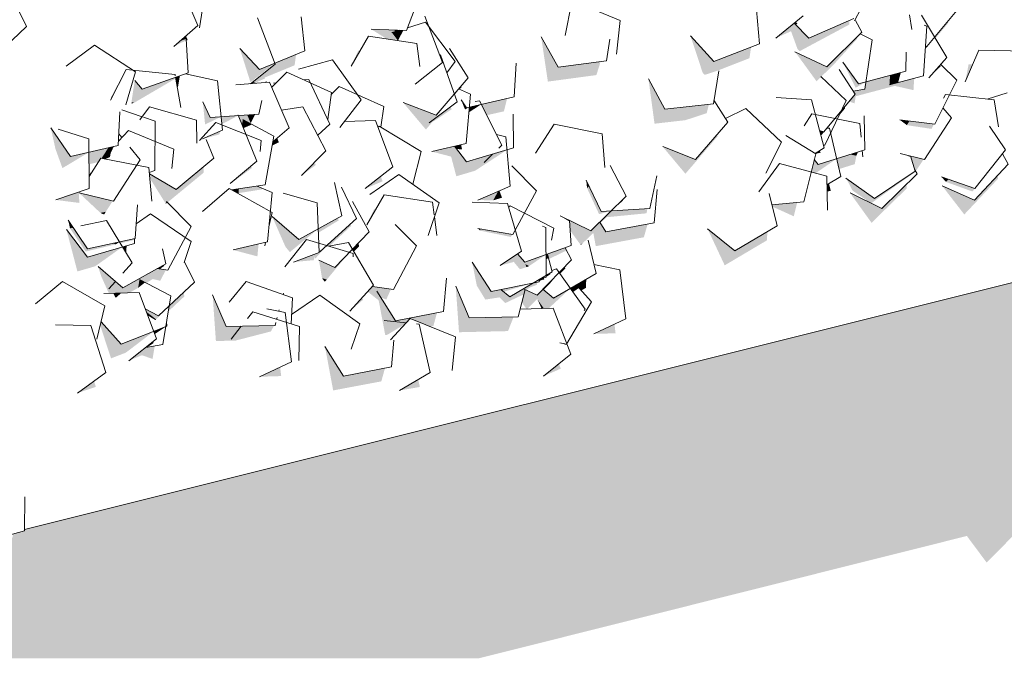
# Model space of a CAD drawing. Header units: millimetres. Extents: x 7522813 to 7573737, y -9734 to 10800.
# Tile 14 of 71: x 7529962 to 7531713, y 0 to 1136. Entities that reach past the tile are written whole.
import ezdxf

# ---------------------------------------------------------------- set-up
doc = ezdxf.new("R2010")
doc.units = ezdxf.units.MM
doc.header["$MEASUREMENT"] = 0
for name, color, linetype in [('Nowe_130-Z Teren otaczajacy', 7, 'Continuous'), ('Nowe_2025-10-27 Żywopłot', 7, 'Continuous'), ('Nowe_280-A Dachy Powłoki', 7, 'Continuous')]:
    doc.layers.add(name, color=color, linetype=linetype)
for name, color, linetype, lineweight, true_color in [('Nowe_130-Z Teren otaczajacy_Nr_pióra__81', 7, 'Continuous', 13, 0x6a6a6a), ('Nowe_2025-10-27 Żywopłot_Nr_pióra__81', 7, 'Continuous', 13, 0x6a6a6a), ('Nowe_2025-10-27 Żywopłot_Nr_pióra__82', 7, 'Continuous', 13, 0xaaaaaa), ('Nowe_280-A Dachy Powłoki_Nr_pióra__61', 7, 'Continuous', 13, 0x6a6a6a), ('Nowe_280-A Dachy Powłoki_Nr_pióra__81', 7, 'Continuous', 13, 0x6a6a6a)]:
    doc.layers.add(name, color=color, linetype=linetype, lineweight=lineweight, true_color=true_color)

# ---------------------------------------------------------------- blocks, each defined once
blk = doc.blocks.new('ElemPrzekroju_29', base_point=(6982742.1, 0))
at = {"layer": 'Nowe_130-Z Teren otaczajacy_Nr_pióra__81', "linetype": 'Continuous', "lineweight": 0, "true_color": 0x1a1a1a}
blk.add_hatch(color=250, dxfattribs=at).paths.add_polyline_path([(7529839.7, 196.5), (7529053.7, 0), (7530778.5, 0), (7531646.5, 217.6), (7531681.6, 170.4), (7531743.4, 232.6), (7531742.2, 241.6), (7532774.3, 500.3), (7532812.4, 486), (7532817, 511), (7532874.5, 525.4), (7532878.9, 513.4), (7532949.6, 544.2), (7533984.1, 803.6), (7534017.3, 781), (7534032.2, 815.6), (7536135.5, 1342.9), (7536160.3, 1326.8), (7536170.2, 1351.2), (7536254.7, 1354.3), (7536262.7, 1374.8), (7536418.8, 1413.9), (7536418.8, 1841.3), (7534408.6, 1338.7), (7534403.8, 1327.7), (7534373.9, 1330), (7533200.2, 1036.6), (7533199.7, 1033.7), (7533172.9, 1029.8), (7533168.7, 1028.7), (7533164.1, 1024.9), (7533161, 1026.8), (7532115.8, 765.5), (7532069.6, 719), (7532020.8, 741.8), (7529970.7, 229.2), (7529970.7, 226.9), (7529950.7, 221.3), (7529937.2, 174.9), (7529849.2, 172)])
blk = doc.blocks.new('ElemPrzekroju_77', base_point=(6982742.1, 0))
at = {"layer": 'Nowe_280-A Dachy Powłoki_Nr_pióra__81', "linetype": 'Continuous', "lineweight": 0, "true_color": 0x1a1a1a}
for points in [[(7531339.5, 1129.8), (7531306.6, 1103.2), (7531333.8, 1115.4), (7531345.4, 1083.5), (7531365.5, 1103.4)], [(7531612.8, 1133.4), (7531589.1, 1105), (7531590.4, 1102.7), (7531613.5, 1130.2)], [(7530247.2, 1098.1), (7530258, 1101.9), (7530258.2, 1098.4), (7530260.8, 1099.7), (7530257.6, 1107.1)], [(7530628.4, 1117.5), (7530587, 1119), (7530615.1, 1101.5), (7530634.6, 1098.5), (7530634.7, 1098.7), (7530624, 1112.9), (7530629.5, 1114.6)], [(7530919.4, 1051.3), (7530889.4, 1105.3), (7530901.3, 1025.8), (7530987.6, 1037.4), (7530995.2, 1061.5)], [(7531154.9, 1107.4), (7531176.5, 1041.9), (7531201.8, 1044.8), (7531259.8, 1067.4), (7531262.7, 1087), (7531196.6, 1061.3)], [(7530416.3, 1057), (7530375.4, 1024.2), (7530383, 1024.7), (7530398.2, 1031.4), (7530397.6, 1032.9), (7530450.9, 1054.8), (7530453.5, 1074), (7530415.7, 1058.4)], [(7530564.2, 1081), (7530551.2, 1053.2), (7530567.1, 1080.5)], [(7531397.3, 1051.9), (7531340.8, 1079), (7531379.2, 1026.3), (7531385.6, 1032.6), (7531386.5, 1034.6), (7531387.1, 1034.1), (7531411.5, 1058.2), (7531412.9, 1067.3)], [(7531643.6, 1025.3), (7531656.7, 1056.2), (7531649.5, 1056.3)], [(7530239.1, 1033.6), (7530242.3, 1015.6), (7530243.5, 1016), (7530246.9, 1036.4)], [(7531436.9, 990.4), (7531446.8, 987.1), (7531448.7, 999.7), (7531518.2, 1018.2), (7531551.5, 1010.6), (7531552.9, 1031.9), (7531508.8, 1020.3), (7531509.9, 1036.8), (7531466.8, 1025.3), (7531464.9, 1012.6), (7531444.4, 1009), (7531447.9, 1003.7)], [(7530665.7, 1021.3), (7530665.3, 1021), (7530665.7, 1021.2)], [(7531109.1, 976.5), (7531080.2, 1030.9), (7531091, 950.9), (7531146, 957.2), (7531168.4, 983.2)], [(7530123.2, 992.9), (7530127, 1000.1), (7530126, 1000.8)], [(7530166, 988.4), (7530160.7, 989), (7530161.4, 986.8)], [(7530682.5, 973.7), (7530643.9, 988.6), (7530684.4, 940.5), (7530696.7, 954.9), (7530699.8, 956.1), (7530700.2, 960), (7530690.1, 952.3)], [(7530828.9, 995.7), (7530782.8, 985.4), (7530792.6, 966), (7530823.2, 972.9)], [(7531419.4, 965.5), (7531429.8, 978.1), (7531429.2, 981.2), (7531423.7, 974.5)], [(7530366.7, 966.4), (7530350.6, 965.3), (7530357.2, 949.3), (7530358.9, 958.4), (7530372.7, 951), (7530372.9, 951.6)], [(7530534.3, 947.8), (7530531.3, 943.9), (7530534.4, 947.6)], [(7531544.5, 955.6), (7531527.1, 957.9), (7531539.7, 948.3)], [(7530025.3, 931.7), (7530017.3, 943.3), (7530025.5, 906.3)], [(7530492.2, 930.3), (7530495.3, 924.5), (7530495.6, 924.7), (7530492.7, 930.8)], [(7531164, 887.5), (7531105.5, 910.1), (7531145.9, 861.9), (7531203.1, 928.3), (7531202.4, 932.1)], [(7530412.3, 918.9), (7530411.1, 911.9), (7530422.9, 918), (7530419.8, 925.3)], [(7530694.9, 901.3), (7530729.2, 892.4), (7530738.5, 857.4), (7530772, 867.3), (7530771.1, 877.3), (7530766.7, 886), (7530756.5, 882.9), (7530735.1, 910.8)], [(7530894.7, 924.7), (7530879.2, 898.3), (7530896.1, 924.4)], [(7530119.7, 908.2), (7530085.2, 900.1), (7530085.4, 878.8), (7530101.9, 882.7), (7530106.2, 889.5), (7530107.4, 889.2)], [(7531438.6, 896.2), (7531414.9, 888.7), (7531419.3, 870.3), (7531447.1, 879), (7531450, 894)], [(7531546.2, 893.6), (7531553.9, 869), (7531555.4, 866), (7531569.7, 887.8)], [(7530462.9, 858.7), (7530488.6, 877.4), (7530486.1, 882.1)], [(7530085.6, 859.4), (7530085.6, 856.8), (7530089.9, 863.6), (7530088.1, 863.9)], [(7530197.9, 858.7), (7530192.8, 860.8), (7530193.4, 854), (7530221.5, 809), (7530223.2, 812.3), (7530224.7, 810.7), (7530289.4, 864), (7530288.7, 874.1), (7530240, 833.9)], [(7531660, 815.1), (7531602.6, 840.3), (7531641.9, 789.5), (7531702.1, 853.2), (7531701.3, 858.7)], [(7530336.1, 844.3), (7530338.7, 845.6), (7530338.9, 846.7)], [(7530576.5, 835.4), (7530607.4, 848.5), (7530604.1, 857.2)], [(7530974.6, 839.9), (7530969.6, 850.5), (7530971, 836.3)], [(7531397.6, 841.9), (7531397.8, 830.2), (7531404.4, 831.5), (7531401.3, 844.2)], [(7531451.3, 840), (7531431.5, 854.3), (7531443.1, 832.1)], [(7531495, 800.3), (7531438.7, 827.7), (7531463.1, 794), (7531464.1, 792.1), (7531464.3, 792.2), (7531477, 774.7), (7531539.7, 835.9), (7531538.8, 842.9)], [(7531601.1, 856.5), (7531609.3, 847.4), (7531613.8, 852.1)], [(7530067.6, 829.4), (7530026.4, 815.3), (7530067.8, 810)], [(7530127.4, 813.3), (7530067.7, 827.7), (7530105.6, 792.2), (7530115.1, 794.3)], [(7530351.8, 835.1), (7530338.8, 833.2), (7530345.4, 829.5), (7530351.1, 827.4)], [(7530384.7, 840), (7530384.2, 839.9), (7530384.7, 839.8)], [(7530812.8, 830.7), (7530776.6, 815.1), (7530804.1, 814.6)], [(7531299.6, 806.8), (7531300.4, 803.5), (7531338.7, 786.2), (7531344.7, 810.7)], [(7530592.2, 798.9), (7530579.4, 771), (7530595.2, 798.4)], [(7530057, 766.5), (7530048.3, 779.6), (7530051.4, 764.8), (7530055.2, 765.9), (7530055.1, 766.2)], [(7530411, 785.8), (7530434.7, 731.9), (7530433.2, 766.6)], [(7530939.7, 778.9), (7530940.8, 761.1), (7530959.1, 736), (7530963.7, 738.7), (7530982.1, 756.7), (7530986.5, 733.1), (7531072.1, 748.9), (7531078.7, 772.3), (7531004.6, 758.6), (7530993.8, 776), (7530978, 760.4)], [(7530045, 763), (7530064.6, 688.1), (7530096.2, 697.3), (7530085.9, 714.6), (7530082.7, 713.6)], [(7530776.8, 764.3), (7530781.6, 760.5), (7530780.6, 763.7)], [(7531233.9, 724.6), (7531185.4, 763.9), (7531215.8, 699), (7531291, 743.5), (7531291.6, 758.7)], [(7530341.6, 726.3), (7530384.7, 714.9), (7530386.8, 736.8)], [(7530564.6, 738.8), (7530553.9, 727.7), (7530556.4, 723.4), (7530565.5, 732.7)], [(7530144.7, 731.8), (7530147.4, 727.3), (7530151.8, 729.7), (7530152.2, 731.8), (7530152.8, 734.1)], [(7530766.7, 704.4), (7530774.9, 663), (7530793.1, 663.4)], [(7530120.3, 657), (7530107.5, 678.3), (7530120.7, 648.9), (7530156.6, 650), (7530172.6, 658.9), (7530175, 673.8), (7530185.6, 668.4), (7530211.4, 692.4), (7530206.3, 693.2), (7530145.6, 659.2), (7530132.3, 670.5)], [(7530436, 700), (7530436.7, 699.9), (7530437, 700.4)], [(7530508.1, 673.6), (7530499.7, 676.2), (7530504.5, 669.8)], [(7530969.6, 674.5), (7530951.9, 664.2), (7530960.9, 654.3), (7530969, 659)], [(7530226.1, 616.8), (7530254.7, 643.6), (7530253.8, 651.5), (7530227.7, 627.1)], [(7530589.2, 661.5), (7530580.7, 652.3), (7530600.4, 636.7), (7530612.1, 574.8), (7530615.8, 575.5), (7530610.1, 601), (7530649.3, 596.8), (7530656.3, 604.4), (7530692.1, 590.1), (7530697.7, 591.1), (7530704.1, 614.5), (7530630.2, 600.4), (7530597.3, 652.8), (7530619.3, 657)], [(7530737.4, 662.2), (7530743.3, 580), (7530830.4, 582), (7530840.5, 607.4), (7530761.4, 605.6)], [(7530861, 655.9), (7530855, 632.6), (7530863.4, 621.4), (7530864.7, 621.4), (7530882.1, 639.1), (7530874.6, 649.6)], [(7530305.1, 646.5), (7530310.9, 564.4), (7530345.7, 565.1), (7530337.9, 567.5), (7530356.1, 590.5), (7530329, 589.9)], [(7530570.8, 641.6), (7530548.9, 617.7), (7530572.9, 637.9)], [(7530894.1, 622.4), (7530882.8, 638.2), (7530890.1, 622.3)], [(7530106.8, 598.7), (7530105.2, 592), (7530124.4, 533.5), (7530150.8, 543.7), (7530144.7, 559.9), (7530142.5, 559)], [(7530983, 577.1), (7531021.7, 578.1), (7531019.8, 594.3)], [(7530186.4, 553.1), (7530156.2, 529.4), (7530179.3, 539.1), (7530198.3, 532.5), (7530202.1, 555.7)], [(7530504.9, 554.5), (7530519.5, 476.5), (7530605.1, 492.6), (7530611.6, 516), (7530537.6, 502.1)], [(7530388.5, 500.8), (7530427.1, 502), (7530425, 518.1)], [(7530893.5, 501.8), (7530924.2, 515.2), (7530921, 523.7)], [(7530064.7, 471.9), (7530097.4, 482.8), (7530094.1, 493)], [(7530637.7, 476.5), (7530673.6, 482.6), (7530670.7, 495.9)]]:
    blk.add_hatch(color=250, dxfattribs=at).paths.add_polyline_path(points)
at = {"layer": 'Nowe_280-A Dachy Powłoki_Nr_pióra__61', "color": 251, "linetype": 'Continuous', "lineweight": 13, "true_color": 0x6a6a6a}
blk.add_line((7532020.8, 741.8), (7529970.7, 229.2), dxfattribs=at)
blk = doc.blocks.new('ElemPrzekroju_358', base_point=(6982742.1, 0))
at = {"layer": 'Nowe_2025-10-27 Żywopłot_Nr_pióra__81', "linetype": 'Continuous', "lineweight": 0, "true_color": 0x1a1a1a}
for points in [[(7531342.1, 1131.9), (7531339.5, 1129.8), (7531342.1, 1127.2), (7531345.4, 1128.7)], [(7531345.4, 1083.5), (7531349.1, 1079.9), (7531437.7, 1127.4), (7531437.2, 1134.7), (7531365.6, 1103.2), (7531365.5, 1103.4)], [(7531446.4, 1133.7), (7531447.7, 1136.1), (7531447.4, 1136.7)], [(7531412.9, 1067.3), (7531411.5, 1058.2), (7531451.6, 1102.2), (7531450.8, 1104.8)], [(7531573.1, 1089.3), (7531572.7, 1083.8), (7531589.1, 1105), (7531575.3, 1088.5)], [(7531425.9, 1060.2), (7531448.9, 1014.9), (7531466.8, 1025.3), (7531453.8, 1021.8)], [(7531578.6, 1032.3), (7531599.8, 1052.8), (7531597.9, 1053.9)], [(7531176.5, 1041.9), (7531180, 1037.7), (7531201.8, 1044.8)], [(7531386.5, 1034.6), (7531385.6, 1032.6), (7531387, 1034.1)], [(7531508.8, 1020.3), (7531522.1, 1023.8), (7531524.6, 1025.3), (7531529, 1041.9), (7531509.9, 1036.8)], [(7531604.9, 996.6), (7531606.7, 1000), (7531606, 999.8)], [(7531146, 957.2), (7531183.8, 969.6), (7531187.8, 985.4), (7531168.4, 983.2)], [(7531357.4, 947.2), (7531368.3, 964.3), (7531367.9, 964.2)], [(7531423.7, 974.5), (7531411.8, 960.3), (7531412, 960.2)], [(7531397.6, 943.2), (7531398.1, 943.1), (7531408, 955.3), (7531407.5, 955)], [(7531407.5, 955), (7531408, 955.3), (7531411.8, 960.3)], [(7531544.5, 955.6), (7531539.7, 948.3), (7531583.7, 941.7), (7531587.7, 950)], [(7531384.5, 938.9), (7531385.4, 935.6), (7531391.5, 935), (7531397.8, 943.1), (7531397.6, 943.2), (7531391.9, 936.2)], [(7531385.4, 935.6), (7531386.6, 930.9), (7531387.8, 930.5), (7531391.5, 935)], [(7531392.6, 912.8), (7531391.3, 913), (7531391.7, 911.3)], [(7531376.9, 897.9), (7531377.8, 897.4), (7531377.7, 897.3), (7531386.7, 899.6), (7531384.4, 902.7)], [(7531386.7, 904.1), (7531385.7, 903.5), (7531387.2, 903), (7531387.5, 903.7)], [(7531386.7, 904.1), (7531387.5, 903.7), (7531388.3, 905.2)], [(7531438.6, 896.2), (7531450, 894), (7531452.9, 900.7)], [(7531546.2, 893.6), (7531528.1, 898.1), (7531546.7, 891.8)], [(7531613.8, 852.1), (7531609.3, 847.4), (7531656.4, 830.3), (7531709.2, 895.9), (7531708.8, 896.4), (7531660.4, 835.9)], [(7531369.8, 864.8), (7531377.5, 862.8), (7531414.9, 888.7), (7531382, 878.4), (7531375.2, 887)], [(7531451.3, 840), (7531443.1, 832.1), (7531474.6, 810.3), (7531476.4, 809.4), (7531553.1, 864.2), (7531552.8, 865.1), (7531482.1, 817.6)]]:
    blk.add_hatch(color=250, dxfattribs=at).paths.add_polyline_path(points)
at = {"layer": 'Nowe_2025-10-27 Żywopłot_Nr_pióra__82', "color": 253, "linetype": 'Continuous', "lineweight": 13, "true_color": 0xaaaaaa}
for p, q in [((7531575.3, 1088.5), (7531631.5, 1155.8)), ((7531277.9, 1093), (7531272.5, 1153.2)), ((7531306.6, 1103.2), (7531355.2, 1142.5)), ((7531365.6, 1103.2), (7531445.5, 1138.3)), ((7531458.2, 1155.4), (7531446.4, 1133.7)), ((7531548.7, 1118.7), (7531544.6, 1144.7)), ((7531610.9, 1068.6), (7531565.7, 1144)), ((7531339.5, 1129.8), (7531365.6, 1103.2)), ((7531459.6, 1113.5), (7531448.6, 1134.4)), ((7531569.6, 1036.2), (7531575.4, 1124.2)), ((7531575.4, 1124.2), (7531570.3, 1126.3)), ((7531154.9, 1107.4), (7531196.6, 1061.3)), ((7531397.3, 1051.9), (7531459.6, 1113.5)), ((7531478, 1099.8), (7531456.6, 1110.5)), ((7531196.6, 1061.3), (7531277.9, 1093)), ((7531464.9, 1012.6), (7531478, 1099.8)), ((7531573.1, 1089.3), (7531575.3, 1088.5)), ((7531340.8, 1079), (7531397.3, 1051.9)), ((7531538, 1044.3), (7531538.7, 1078.2)), ((7531578.6, 1032.3), (7531610.9, 1068.6)), ((7531667.6, 1081.9), (7531643.6, 1025.3)), ((7531754.6, 1080), (7531667.6, 1081.9)), ((7531425.9, 1060.2), (7531453.8, 1021.8)), ((7531628.6, 1028.6), (7531599.9, 1056.2)), ((7531195.6, 986.3), (7531205.3, 1045.2)), ((7531432, 992), (7531386.5, 1034.6)), ((7531447.9, 1003.7), (7531419.4, 1047.3)), ((7531453.8, 1021.8), (7531538, 1044.3)), ((7531508.8, 1020.3), (7531569.6, 1036.2)), ((7531080.2, 1030.9), (7531109.1, 976.5)), ((7531589.4, 949.8), (7531628.6, 1028.6)), ((7531391.9, 936.2), (7531447.9, 1003.7)), ((7531444.4, 1009), (7531464.9, 1012.6)), ((7531608.3, 1003), (7531604.9, 996.6)), ((7531694.8, 993.2), (7531608.3, 1003)), ((7531718, 1005.7), (7531682.4, 994.7)), ((7531109.1, 976.5), (7531195.6, 986.3)), ((7531221.2, 953.9), (7531196.7, 992.8)), ((7531370.3, 993.2), (7531307.6, 997.6)), ((7531392.6, 907.9), (7531370.3, 993.2)), ((7531394.1, 912.7), (7531432, 992)), ((7531702.7, 945.2), (7531694.8, 993.2)), ((7531253.1, 978), (7531217.4, 960)), ((7531316.7, 917.8), (7531253.1, 978)), ((7531370.9, 968.4), (7531357.4, 947.2)), ((7531456.3, 951.5), (7531370.9, 968.4)), ((7531465.2, 904.6), (7531463.6, 964.9)), ((7531618.9, 961.1), (7531604, 979.1)), ((7531164, 887.5), (7531221.2, 953.9)), ((7531458.3, 927.2), (7531456.3, 951.5)), ((7531527.1, 957.9), (7531589.4, 949.8)), ((7531570.9, 887.5), (7531618.9, 961.1)), ((7531715.2, 904.4), (7531686.6, 946.6)), ((7531377.8, 897.4), (7531324.5, 930.2)), ((7531384.5, 938.9), (7531391.9, 936.2)), ((7531402, 942.8), (7531397.6, 943.2)), ((7531422.5, 857), (7531402, 942.8)), ((7531289.2, 862.7), (7531316.7, 917.8)), ((7531391.3, 913), (7531394.1, 912.7)), ((7531105.5, 910.1), (7531164, 887.5)), ((7531356.8, 811.8), (7531377.8, 897.4)), ((7531376.9, 897.9), (7531392.6, 907.9)), ((7531382, 878.4), (7531465.2, 904.6)), ((7531461.3, 891.7), (7531460.3, 903.1)), ((7531528.1, 898.1), (7531570.9, 887.5)), ((7531554.7, 866.4), (7531546.2, 893.6)), ((7531660.4, 835.9), (7531715.2, 904.4)), ((7531720.2, 878.7), (7531709.6, 897.4)), ((7531313, 879.9), (7531276.6, 829.7)), ((7531397.2, 857.6), (7531313, 879.9)), ((7531375.2, 887), (7531382, 878.4)), ((7531660, 815.1), (7531720.2, 878.7)), ((7531482.1, 817.6), (7531554.7, 866.4)), ((7531495, 800.3), (7531557.8, 861.5)), ((7531557.8, 861.5), (7531553.9, 869)), ((7531398.5, 797.4), (7531397.2, 857.6)), ((7531397.6, 841.9), (7531422.5, 857)), ((7531431.5, 854.3), (7531482.1, 817.6)), ((7531601.1, 856.5), (7531660.4, 835.9)), ((7531309.1, 769.1), (7531294.6, 826.6)), ((7531438.7, 827.7), (7531495, 800.3)), ((7531602.6, 840.3), (7531660, 815.1)), ((7531299.6, 806.8), (7531356.8, 811.8)), ((7531185.4, 763.9), (7531233.9, 724.6)), ((7531233.9, 724.6), (7531309.1, 769.1))]:
    blk.add_line(p, q, dxfattribs=at)
blk = doc.blocks.new('ElemPrzekroju_359', base_point=(6982742.1, 0))
at = {"layer": 'Nowe_2025-10-27 Żywopłot_Nr_pióra__81', "linetype": 'Continuous', "lineweight": 0, "true_color": 0x1a1a1a}
for points in [[(7530624, 1112.9), (7530634.7, 1098.7), (7530644.3, 1116.9), (7530637.5, 1117.2)], [(7530637.5, 1117.2), (7530628.4, 1117.5), (7530629.5, 1114.6)], [(7530247.2, 1098.1), (7530235.9, 1088.4), (7530258.1, 1099.1), (7530258, 1101.9)], [(7530353.5, 1084.4), (7530372.4, 1024.6), (7530415.7, 1058.4), (7530388.4, 1047.2)], [(7530713.5, 1059.4), (7530665.7, 1021.3), (7530665.7, 1021.2), (7530713.6, 1059.2)], [(7530126, 1000.8), (7530127, 1000.1), (7530149.2, 1042.8), (7530148.1, 1042.6)], [(7530166.5, 1027.5), (7530160.7, 989), (7530166, 988.4), (7530239.5, 1031.4), (7530239.1, 1033.6), (7530179.5, 1012.4)], [(7530721.8, 1041.1), (7530721.8, 1041), (7530726, 1046.5), (7530725.8, 1046.6)], [(7530375.4, 1024.2), (7530372.7, 1022.1), (7530376.2, 1022.4), (7530383, 1024.7)], [(7530746.7, 1017.7), (7530742.5, 1012.8), (7530744.2, 1012), (7530747.8, 1016)], [(7530702.5, 966.1), (7530682.5, 973.7), (7530690.1, 952.3), (7530700.5, 960.3), (7530734.9, 1003.9)], [(7530734.9, 1003.9), (7530735.5, 1002.4), (7530743.5, 1012.3), (7530742.5, 1012.8)], [(7530287.6, 989.7), (7530291.7, 949.5), (7530320, 963.4), (7530300.6, 962.2)], [(7530565.1, 987.9), (7530539.8, 954.9), (7530540.2, 954.9), (7530565.2, 987.6)], [(7530699.8, 956.1), (7530730.4, 976.8), (7530727.6, 980.8), (7530700.2, 960)], [(7530756.3, 979.4), (7530747.1, 993.1), (7530754, 976.2), (7530761.9, 980.7)], [(7530761.9, 980.7), (7530761, 971.1), (7530782.8, 985.4)], [(7530320, 963.4), (7530321.4, 950), (7530350.6, 965.3)], [(7530366.7, 966.4), (7530372.9, 951.6), (7530380.6, 967.2)], [(7530357.2, 949.3), (7530359.8, 943), (7530374.6, 949.4), (7530374.8, 949.9), (7530358.9, 958.4)], [(7530539.8, 954.9), (7530534.3, 947.8), (7530534.4, 947.6), (7530540.1, 954.9)], [(7530025.3, 931.7), (7530025.5, 906.3), (7530038, 871.9), (7530085.2, 900.1), (7530052.4, 892.3)], [(7530318.6, 937.8), (7530287.2, 923.8), (7530317.1, 931.9)], [(7530735.1, 910.8), (7530738.8, 906), (7530748.6, 905.2), (7530747.1, 913.6)], [(7530119.7, 908.2), (7530107.4, 889.2), (7530114.2, 887.9), (7530122.6, 891.7), (7530123.7, 898.4), (7530115, 895.8), (7530125, 906.4), (7530125.5, 909.6)], [(7530128.6, 910.3), (7530115, 895.8), (7530123.7, 898.4), (7530129.3, 910.5)], [(7530766.7, 886), (7530771.1, 877.3), (7530788.1, 882.1), (7530803.1, 896.8)], [(7530771.1, 877.3), (7530772, 867.3), (7530828.5, 904.3), (7530803.1, 896.8), (7530788.1, 882.1)], [(7530814.1, 907.6), (7530817, 909.4), (7530816.4, 909.9)], [(7530197.9, 858.7), (7530192.7, 861.8), (7530192.8, 860.8)], [(7530338.9, 846.7), (7530338.7, 845.6), (7530375.3, 872.3), (7530372.7, 875.1)], [(7530351.1, 827.4), (7530393, 834.1), (7530393.3, 836), (7530384.2, 839.9), (7530351.8, 835.1)], [(7530812.8, 830.7), (7530804.1, 814.6), (7530819.7, 819.3), (7530815.2, 831.7)], [(7530971, 836.3), (7530992.4, 790), (7531014, 795.9), (7530995.8, 794.8), (7530974.6, 839.9)], [(7530221.5, 809), (7530222.1, 808.7), (7530224.6, 810.9), (7530223.2, 812.3)], [(7531014, 795.9), (7531035.1, 814.2), (7531034.3, 815.8)], [(7530115.1, 794.3), (7530105.6, 792.2), (7530112, 789.3)], [(7530993.8, 776), (7530994.7, 774.6), (7531006.1, 784.6), (7531076.6, 791.5), (7531078.5, 799.8), (7531014, 795.9)], [(7530493, 764), (7530493.3, 757), (7530529.1, 778.8), (7530528.2, 783.3)], [(7530508.1, 734.1), (7530512, 732.9), (7530512.5, 733), (7530551.6, 769.2), (7530550, 772.5)], [(7530939.7, 778.9), (7530923.3, 786.8), (7530939.8, 776.9)], [(7530055.2, 765.9), (7530051.4, 764.8), (7530079.2, 723.5), (7530132.9, 736.3), (7530128.2, 738.1), (7530082.5, 728.1), (7530058.1, 764.8)], [(7530057, 766.5), (7530055.1, 766.2), (7530055.2, 765.9), (7530058.1, 764.8)], [(7530458.2, 745), (7530433.2, 766.6), (7530434.7, 731.9), (7530442.4, 722.5), (7530493, 764)], [(7530838.4, 754.2), (7530780.6, 763.7), (7530781.6, 760.5), (7530835.5, 749.5)], [(7530139.5, 740.6), (7530128.2, 738.1), (7530132.9, 736.3)], [(7530165.9, 746.4), (7530139.5, 740.6), (7530140.9, 738.2), (7530165.7, 744.1)], [(7530963.7, 738.7), (7530959.1, 736), (7530960.2, 735.4)], [(7530085.9, 714.6), (7530096.2, 697.3), (7530144.7, 731.8)], [(7530147.4, 727.3), (7530151.6, 720.2), (7530151.8, 729.7)], [(7530494.7, 722.1), (7530448.8, 704.8), (7530484.9, 708.2), (7530487, 715.1), (7530487.5, 710.8), (7530508.1, 734.1), (7530496.3, 723.3), (7530494.7, 724.2)], [(7530494.2, 708.3), (7530499.7, 676.2), (7530508.1, 673.6), (7530548.3, 721.9), (7530522.5, 695.4)], [(7530512.4, 733), (7530512, 732.9), (7530512.3, 732.9)], [(7530553.9, 727.7), (7530548.3, 721.9), (7530548.9, 721.7)], [(7530842.2, 716), (7530861, 701.3), (7530867.8, 697.6), (7530897.9, 718), (7530860.4, 704.6), (7530847.5, 719.7)], [(7530897.9, 709.9), (7530902.7, 711.8), (7530900.8, 719.1), (7530897.9, 718)], [(7530900.8, 719.1), (7530903.1, 710.2), (7530934.4, 725.3), (7530931.8, 730.1)], [(7530842.2, 716), (7530816.6, 698.6), (7530840.7, 705), (7530837.3, 709.2), (7530851.5, 692), (7530863.4, 695.8), (7530861, 701.3)], [(7530867.8, 697.6), (7530861, 701.3), (7530863.4, 695.8)], [(7530101.3, 696.8), (7530107.5, 678.3), (7530120.3, 657), (7530132.3, 670.5)], [(7530152.7, 693.3), (7530145.6, 685.3), (7530154, 692.5)], [(7530211.4, 692.4), (7530185.6, 668.4), (7530187.2, 667.5), (7530198.6, 674.6), (7530212.1, 671.5), (7530221.8, 690.8)], [(7530218.7, 700.2), (7530206.3, 693.2), (7530211.2, 692.5), (7530219, 697.9)], [(7530898, 678.2), (7530906, 683.4), (7530905.6, 685.4), (7530898, 680.9)], [(7530901.9, 666.4), (7530904.4, 665.9), (7530921.3, 686.2)], [(7530931.1, 696.2), (7530921.3, 686.2), (7530922.9, 684), (7530932.6, 693.5)], [(7530172.6, 658.9), (7530185, 668.6), (7530175, 673.8)], [(7530817.6, 655.9), (7530822.5, 652), (7530875.6, 667.8)], [(7530857.8, 657.4), (7530862.7, 655.1), (7530870, 659.9), (7530881.6, 664.2), (7530882.1, 667.8), (7530885.1, 669.8), (7530875.6, 667.8)], [(7530885.9, 673.8), (7530875.6, 667.8), (7530885.8, 673)], [(7530885.6, 670.1), (7530890, 673), (7530894.9, 673.7), (7530894.3, 675.8), (7530897.7, 678), (7530886.7, 674.4), (7530885.9, 673.8)], [(7530898, 680.9), (7530886.7, 674.4), (7530892.3, 676.2)], [(7530892.3, 656.7), (7530893.7, 655.5), (7530904.4, 665.9), (7530901.9, 666.4)], [(7530142.3, 649.5), (7530128.6, 649.1), (7530132.7, 641.1)], [(7530597.3, 652.8), (7530604.1, 642), (7530613.9, 638.1), (7530622.2, 656.5), (7530619.3, 657)], [(7530774.9, 663), (7530790.1, 638.1), (7530815.4, 642), (7530825.6, 631.9), (7530856.5, 646.5), (7530858.2, 645.3), (7530861, 655.9), (7530857.8, 657.4), (7530833.5, 643), (7530817.6, 655.9), (7530800.2, 652.4), (7530793.1, 663.4)], [(7530882, 646.2), (7530874.6, 649.6), (7530882.1, 639.1), (7530882.4, 639.5), (7530882.8, 638.2), (7530894.1, 622.4), (7530903, 622.7), (7530941.4, 658.2), (7530911.4, 640.8), (7530892.3, 656.7)], [(7530951.9, 664.2), (7530941.4, 658.2), (7530946.1, 651.5), (7530956.7, 658.9)], [(7530185.2, 621.5), (7530187, 616.5), (7530204.7, 602.8), (7530227.7, 627.1), (7530208.8, 609.4)], [(7530204.7, 602.8), (7530187, 616.5), (7530189.5, 610), (7530203.3, 601.6)], [(7530965.9, 618.5), (7530967, 619.8), (7530967, 619.9)], [(7530649.3, 596.8), (7530610.1, 601), (7530615.8, 575.5), (7530646.9, 594.3)], [(7530144.7, 559.9), (7530150.8, 543.7), (7530200.2, 581.4)], [(7530221.6, 589.7), (7530200.2, 581.4), (7530202, 576.7)], [(7530356.1, 590.5), (7530337.9, 567.5), (7530345.7, 565.1), (7530408.7, 581.4), (7530414.4, 591.8)], [(7530186.4, 553.1), (7530189.6, 553.7), (7530200.2, 560.9), (7530198.7, 562.8)], [(7530922.7, 560.9), (7530933.6, 557.7), (7530934.2, 558.6)]]:
    blk.add_hatch(color=250, dxfattribs=at).paths.add_polyline_path(points)
at = {"layer": 'Nowe_2025-10-27 Żywopłot_Nr_pióra__82', "color": 253, "linetype": 'Continuous', "lineweight": 13, "true_color": 0xaaaaaa}
for p, q in [((7530278.8, 1125.3), (7530244.4, 1206.3)), ((7530649.8, 1116.7), (7530681.5, 1198.9)), ((7530281.6, 1121.4), (7530291.4, 1181.4)), ((7530931.8, 1108), (7530943.6, 1164.5)), ((7531029.8, 1134.5), (7530949.1, 1167.5)), ((7530416.3, 1057), (7530384.7, 1139.2)), ((7530469, 1080.4), (7530462.5, 1140.7)), ((7530714.1, 1059.9), (7530682.7, 1142.2)), ((7530235.9, 1088.4), (7530278.8, 1125.3)), ((7530683.9, 1131.7), (7530651.7, 1121.6)), ((7530736.5, 1061.4), (7530683.9, 1131.7)), ((7531023.5, 1074.3), (7531029.8, 1134.5)), ((7530582.2, 1106.6), (7530551.2, 1053.2)), ((7530668.3, 1093.3), (7530582.2, 1106.6)), ((7530587, 1119), (7530649.8, 1116.7)), ((7530637.5, 1117.2), (7530624, 1112.9)), ((7530889.4, 1105.3), (7530919.4, 1051.3)), ((7530094.8, 1090.8), (7530044.8, 1053.4)), ((7530168.1, 1043.3), (7530094.8, 1090.8)), ((7530261.6, 1041.6), (7530258, 1101.9)), ((7530673.4, 1052.8), (7530668.3, 1093.3)), ((7531005.7, 1062.9), (7531011.3, 1101.3)), ((7530353.5, 1084.4), (7530388.4, 1047.2)), ((7530388.4, 1047.2), (7530469, 1080.4)), ((7530710.4, 1073.2), (7530709, 1073.1)), ((7530739.8, 990.1), (7530710.4, 1073.2)), ((7530759.6, 1032.7), (7530726.5, 1084.9)), ((7530372.7, 1022.1), (7530416.3, 1057)), ((7530518.4, 1064.8), (7530458, 1047.7)), ((7530569.1, 993.1), (7530518.4, 1064.8)), ((7530665.3, 1021), (7530714.1, 1059.9)), ((7530721.8, 1041.1), (7530736.5, 1061.4)), ((7530841.3, 998.5), (7530844.8, 1058.4)), ((7530919.4, 1051.3), (7531005.7, 1062.9)), ((7530151.6, 1047.6), (7530123.2, 992.9)), ((7530150.9, 984.6), (7530168.1, 1043.3)), ((7530238.2, 1038.6), (7530151.6, 1047.6)), ((7530179.5, 1012.4), (7530261.6, 1041.6)), ((7530238.7, 1036.1), (7530238.2, 1038.6)), ((7530248.5, 979.9), (7530239.1, 1033.6)), ((7530313.5, 1027.2), (7530256.8, 1039.9)), ((7530437.3, 1042.7), (7530410.3, 1015.7)), ((7530516.7, 1006.5), (7530437.3, 1042.7)), ((7530166.5, 1027.5), (7530179.5, 1012.4)), ((7530322.4, 939.5), (7530313.5, 1027.2)), ((7530406.5, 1024.5), (7530346.2, 1020.2)), ((7530399.7, 1024), (7530400.1, 1025.8)), ((7530441, 943.5), (7530406.5, 1024.5)), ((7530417.9, 1023.4), (7530413.5, 1022.9)), ((7530476, 1029.8), (7530467.7, 1028.8)), ((7530513.6, 950.2), (7530476, 1029.8)), ((7530529.9, 1017.2), (7530516.3, 1003.5)), ((7530609.5, 981.4), (7530529.9, 1017.2)), ((7530702.5, 966.1), (7530759.6, 1032.7)), ((7530509.8, 958.3), (7530516.7, 1006.5)), ((7530764, 1003.5), (7530742.5, 1012.8)), ((7530756, 915.7), (7530764, 1003.5)), ((7530756.3, 979.4), (7530841.3, 998.5)), ((7530192.6, 980.7), (7530175.6, 957.9)), ((7530276.5, 957.2), (7530192.6, 980.7)), ((7530287.6, 989.7), (7530300.6, 962.2)), ((7530387.5, 967.7), (7530392.8, 992.3)), ((7530465.6, 980.7), (7530427.6, 974.9)), ((7530506.6, 902.9), (7530465.6, 980.7)), ((7530531.3, 943.9), (7530569.1, 993.1)), ((7530604.4, 944.5), (7530609.5, 981.4)), ((7530643.9, 988.6), (7530702.5, 966.1)), ((7530690.1, 952.3), (7530739.8, 990.1)), ((7530747.1, 993.1), (7530756.3, 979.4)), ((7530779.7, 991.4), (7530771.9, 990.3)), ((7530819.6, 913), (7530779.7, 991.4)), ((7530137.2, 912.3), (7530140, 972.3)), ((7530179.7, 963.4), (7530143.5, 975.6)), ((7530300.6, 962.2), (7530387.5, 967.7)), ((7530350.4, 965.9), (7530349.8, 965.8)), ((7530383.9, 884.5), (7530350.4, 965.9)), ((7530840.1, 907.8), (7530839.6, 968)), ((7530203, 955.6), (7530182.1, 962.6)), ((7530202.5, 867.4), (7530203, 955.6)), ((7530276.8, 916.1), (7530276.5, 957.2)), ((7530310.6, 953), (7530281.5, 921.1)), ((7530391.7, 920.8), (7530310.6, 953)), ((7530414.1, 928.8), (7530358.9, 958.4)), ((7530492.2, 930.3), (7530513.6, 950.2)), ((7530594.6, 956.5), (7530539.8, 954.9)), ((7530625.5, 874), (7530594.6, 956.5)), ((7530601.3, 946.3), (7530599, 944.6)), ((7530676.1, 901.3), (7530601.3, 946.3)), ((7530912.8, 950.2), (7530879.2, 898.3)), ((7530998.1, 932.6), (7530912.8, 950.2)), ((7530017.3, 943.3), (7530052.4, 892.3)), ((7530085, 923.8), (7530030.4, 941.3)), ((7530155.5, 939), (7530137.5, 919.8)), ((7530143.5, 926.3), (7530138.1, 932.8)), ((7530236.1, 905.9), (7530155.5, 939)), ((7530287.2, 923.8), (7530322.4, 939.5)), ((7530398.6, 842.1), (7530414.1, 928.8)), ((7530412.3, 918.9), (7530441, 943.5)), ((7530826.4, 927.7), (7530810.1, 931.6)), ((7531002.6, 872.8), (7530998.1, 932.6)), ((7530052.4, 892.3), (7530137.2, 912.3)), ((7530085.8, 835.6), (7530085, 923.8)), ((7530307.5, 889.5), (7530293.5, 922.9)), ((7530389.8, 901.5), (7530391.7, 920.8)), ((7530694.9, 901.3), (7530756, 915.7)), ((7530735.1, 910.8), (7530756.5, 882.9)), ((7530814.1, 907.6), (7530819.6, 913)), ((7530834.3, 839.9), (7530826.4, 927.7)), ((7530128.6, 910.3), (7530115, 895.8)), ((7530176.4, 886.8), (7530158, 908.9)), ((7530232.5, 871.4), (7530236.1, 905.9)), ((7530462.9, 858.7), (7530506.6, 902.9)), ((7530661, 843.1), (7530676.1, 901.3)), ((7530756.5, 882.9), (7530840.1, 907.8)), ((7530788.1, 882.1), (7530803.1, 896.8)), ((7530106.2, 889.5), (7530085.6, 856.8)), ((7530191.7, 873), (7530106.2, 889.5)), ((7530128.8, 813), (7530176.4, 886.8)), ((7530240, 833.9), (7530307.5, 889.5)), ((7530336.1, 844.3), (7530383.9, 884.5)), ((7530880.8, 831.4), (7530837.5, 876.1)), ((7531040.4, 821.9), (7531011.9, 876.5)), ((7530197, 813.3), (7530191.7, 873)), ((7530192.5, 864.2), (7530202.5, 867.4)), ((7530192.7, 861.8), (7530240, 833.9)), ((7530576.5, 835.4), (7530625.5, 874)), ((7530636.2, 860.5), (7530584.8, 824.9)), ((7530707.7, 810.3), (7530636.2, 860.5)), ((7531082.7, 800.1), (7531095.3, 858.2)), ((7530338.8, 833.2), (7530398.6, 842.1)), ((7530534.8, 786.9), (7530521.8, 846.4)), ((7530969.6, 850.5), (7530995.8, 794.8)), ((7530026.4, 815.3), (7530085.8, 835.6)), ((7530067.7, 827.7), (7530128.8, 813)), ((7530334.7, 835.4), (7530287.3, 794.9)), ((7530411.1, 793), (7530334.7, 835.4)), ((7530411, 828.3), (7530384.2, 839.9)), ((7530402.8, 740.5), (7530411, 828.3)), ((7530491, 810.2), (7530430.6, 827.5)), ((7530560.9, 782.5), (7530534.3, 838)), ((7530610.3, 824.4), (7530579.4, 771)), ((7530696.4, 811.4), (7530610.3, 824.4)), ((7530776.6, 815.1), (7530834.3, 839.9)), ((7530838.8, 754.1), (7530880.8, 831.4)), ((7531090.2, 774.5), (7531095.9, 834.1)), ((7530167.6, 746.7), (7530171.4, 806.6)), ((7530266.8, 767.8), (7530223.2, 812.3)), ((7530494.7, 722.1), (7530491, 810.2)), ((7530583.6, 758.3), (7530553.8, 812.3)), ((7530688.3, 752.2), (7530707.7, 810.3)), ((7530699.3, 788.7), (7530696.4, 811.4)), ((7530829.4, 808.8), (7530766.6, 811.3)), ((7530854.3, 724.3), (7530829.4, 808.8)), ((7530978, 760.4), (7531040.4, 821.9)), ((7530194.4, 790.8), (7530169.2, 772.8)), ((7530266.7, 741.6), (7530194.4, 790.8)), ((7530405.3, 767.4), (7530411.1, 793)), ((7530834.1, 805), (7530831.3, 802.4)), ((7530911.7, 765), (7530834.1, 805)), ((7530995.8, 794.8), (7531082.7, 800.1)), ((7530048.3, 779.6), (7530082.5, 728.1)), ((7530116.6, 778.8), (7530070.9, 769.4)), ((7530161.7, 703.4), (7530116.6, 778.8)), ((7530411, 785.8), (7530458.2, 745)), ((7530458.2, 745), (7530534.8, 786.9)), ((7530496.3, 723.3), (7530560.9, 782.5)), ((7530667.4, 733.8), (7530629.7, 771.6)), ((7530704, 752.1), (7530699.6, 786)), ((7530923.3, 786.8), (7530978, 760.4)), ((7530942.5, 734), (7530939.7, 778.9)), ((7530993.8, 776), (7531004.6, 758.6)), ((7531004.6, 758.6), (7531090.2, 774.5)), ((7530045, 763), (7530082.7, 713.6)), ((7530057, 766.5), (7530055.1, 766.2)), ((7530225.3, 690.2), (7530266.8, 767.8)), ((7530522.5, 695.4), (7530583.6, 758.3)), ((7530776.8, 764.3), (7530838.8, 754.1)), ((7530897.8, 766.3), (7530891.5, 768.4)), ((7530898, 678.1), (7530897.8, 766.3)), ((7530907.5, 743.6), (7530911.7, 765)), ((7530082.5, 728.1), (7530167.6, 746.7)), ((7530082.7, 713.6), (7530166.3, 738.1)), ((7530166.3, 738.1), (7530166.3, 746.4)), ((7530254.7, 704.1), (7530266.7, 741.6)), ((7530341.6, 726.3), (7530402.8, 740.5)), ((7530397.7, 733.6), (7530399.1, 739.6)), ((7530471.9, 745.1), (7530433.8, 696.2)), ((7530555.3, 719.8), (7530471.9, 745.1)), ((7530547, 739.6), (7530512, 732.9)), ((7530591, 663.5), (7530547, 739.6)), ((7530987, 684.6), (7530972.7, 743.8)), ((7530221.8, 701.9), (7530215.8, 728.3)), ((7530448.8, 704.8), (7530494.7, 722.1)), ((7530494.7, 724.2), (7530496.3, 723.3)), ((7530555.2, 713.9), (7530555.3, 719.8)), ((7530626.5, 655.9), (7530667.4, 733.8)), ((7530816.6, 698.6), (7530854.3, 724.3)), ((7530847.5, 719.7), (7530860.4, 704.6)), ((7530860.4, 704.6), (7530942.5, 734)), ((7530908.8, 687.3), (7530900.8, 719.1)), ((7530943.4, 708.7), (7530931.8, 730.1)), ((7530145.6, 685.3), (7530161.7, 703.4)), ((7530145.6, 659.2), (7530221.8, 701.9)), ((7530272.8, 669.2), (7530255.1, 705.3)), ((7530494.2, 708.3), (7530522.5, 695.4)), ((7530766.7, 704.4), (7530800.2, 652.4)), ((7530882, 646.2), (7530943.4, 708.7)), ((7531029.2, 691.2), (7530983.2, 700.6)), ((7530101.3, 696.8), (7530145.6, 659.2)), ((7530206.3, 693.2), (7530225.3, 690.2)), ((7530436, 700), (7530437, 700.4)), ((7530833.5, 643), (7530908.8, 687.3)), ((7530916.8, 692.5), (7530908.1, 689.9)), ((7530911.4, 640.8), (7530987, 684.6)), ((7530967.9, 621.1), (7530916.8, 692.5)), ((7531039.8, 603.7), (7531029.2, 691.2)), ((7530037.8, 670.3), (7529989.8, 630.4)), ((7530113.6, 626.8), (7530037.8, 670.3)), ((7530120.3, 657), (7530132.3, 670.5)), ((7530230.7, 645), (7530175, 673.8)), ((7530208.8, 609.4), (7530272.8, 669.2)), ((7530365, 670), (7530334.3, 633.7)), ((7530447.3, 641.1), (7530365, 670)), ((7530715.8, 616.7), (7530721.1, 676.4)), ((7530800.2, 652.4), (7530885.6, 669.9)), ((7530885.6, 669.9), (7530885.9, 673.8)), ((7530886.7, 674.4), (7530898, 678.1)), ((7530174.3, 650.5), (7530111.5, 648.7)), ((7530205.2, 568), (7530174.3, 650.5)), ((7530430.4, 647), (7530431, 649.2)), ((7530548.9, 617.7), (7530591, 663.5)), ((7530589.2, 661.5), (7530626.5, 655.9)), ((7530597.3, 652.8), (7530630.2, 600.4)), ((7530737.4, 662.2), (7530761.4, 605.6)), ((7530817.6, 655.9), (7530833.5, 643)), ((7530848.5, 607.5), (7530861, 655.9)), ((7530857.8, 657.4), (7530882, 646.2)), ((7530892.3, 656.7), (7530911.4, 640.8)), ((7530978.9, 634.3), (7530951.9, 664.2)), ((7530216.4, 558), (7530230.7, 645)), ((7530305.1, 646.5), (7530329, 589.9)), ((7530444.7, 594.8), (7530447.3, 641.1)), ((7530496, 646), (7530445.6, 611.7)), ((7530567.1, 595), (7530496, 646)), ((7530934.3, 558.6), (7530978.9, 634.3)), ((7530099.4, 567.5), (7530113.6, 626.8)), ((7530185.2, 621.5), (7530208.8, 609.4)), ((7530376.4, 616.2), (7530367.2, 604.5)), ((7530459.6, 590.1), (7530376.4, 616.2)), ((7530434.1, 615.1), (7530401.6, 621.5)), ((7530422.7, 617.3), (7530423.3, 619.7)), ((7530445.2, 527.6), (7530434.1, 615.1)), ((7530630.2, 600.4), (7530715.8, 616.7)), ((7530911, 623), (7530852, 621)), ((7530942.3, 540.7), (7530911, 623)), ((7530965.9, 618.5), (7530967.9, 621.1)), ((7530106.8, 598.7), (7530142.5, 559)), ((7530223.8, 590.5), (7530223.1, 598.7)), ((7530416.1, 591.8), (7530417.5, 597.4)), ((7530418.9, 602.8), (7530419.9, 606.4)), ((7530649.3, 596.8), (7530610.1, 601)), ((7530656.3, 604.4), (7530621.3, 566.4)), ((7530737.2, 572), (7530656.3, 604.4)), ((7530761.4, 605.6), (7530848.5, 607.5)), ((7530983, 577.1), (7531039.8, 603.7)), ((7530088.2, 592.2), (7530025.4, 593.1)), ((7530115.4, 508.4), (7530088.2, 592.2)), ((7530142.5, 559), (7530223.8, 590.5)), ((7530329, 589.9), (7530416.1, 591.8)), ((7530356.1, 590.5), (7530337.9, 567.5)), ((7530458.2, 529.8), (7530459.6, 590.1)), ((7530551.6, 550.1), (7530567.1, 595)), ((7530672.6, 594.2), (7530667.5, 594.8)), ((7530691.7, 508.2), (7530672.6, 594.2)), ((7530156.2, 529.4), (7530205.2, 568)), ((7530623.2, 518.2), (7530627.6, 565.8)), ((7530731.3, 511.7), (7530737.2, 572)), ((7530922.7, 560.9), (7530934.3, 558.6)), ((7530186.4, 553.1), (7530216.4, 558)), ((7530504.9, 554.5), (7530537.6, 502.1)), ((7530388.5, 500.8), (7530445.2, 527.6)), ((7530893.5, 501.8), (7530942.3, 540.7)), ((7530064.7, 471.9), (7530115.4, 508.4)), ((7530537.6, 502.1), (7530623.2, 518.2)), ((7530637.7, 476.5), (7530691.7, 508.2))]:
    blk.add_line(p, q, dxfattribs=at)
blk = doc.blocks.new('ElemPrzekroju_360', base_point=(6982742.1, 0))
at = {"layer": 'Nowe_2025-10-27 Żywopłot_Nr_pióra__82', "color": 253, "linetype": 'Continuous', "lineweight": 13, "true_color": 0xaaaaaa}
for p, q in [((7529974.3, 1123.9), (7529946.9, 1179)), ((7529910.6, 1063.8), (7529974.3, 1123.9)), ((7529970.7, 226.9), (7529970.9, 287.2)), ((7529886.9, 203.2), (7529970.7, 226.9))]:
    blk.add_line(p, q, dxfattribs=at)

msp = doc.modelspace()

# ---------------------------------------------------------------- block references
at = {"layer": 'Nowe_130-Z Teren otaczajacy', "lineweight": 0}
msp.add_blockref('ElemPrzekroju_29', (6982742.1, 0), dxfattribs=at)
at = {"layer": 'Nowe_2025-10-27 Żywopłot', "lineweight": 0}
for name in ['ElemPrzekroju_358', 'ElemPrzekroju_359', 'ElemPrzekroju_360']:
    msp.add_blockref(name, (6982742.1, 0), dxfattribs=at)
at = {"layer": 'Nowe_280-A Dachy Powłoki', "lineweight": 0}
msp.add_blockref('ElemPrzekroju_77', (6982742.1, 0), dxfattribs=at)

doc.saveas('drawing.dxf')
